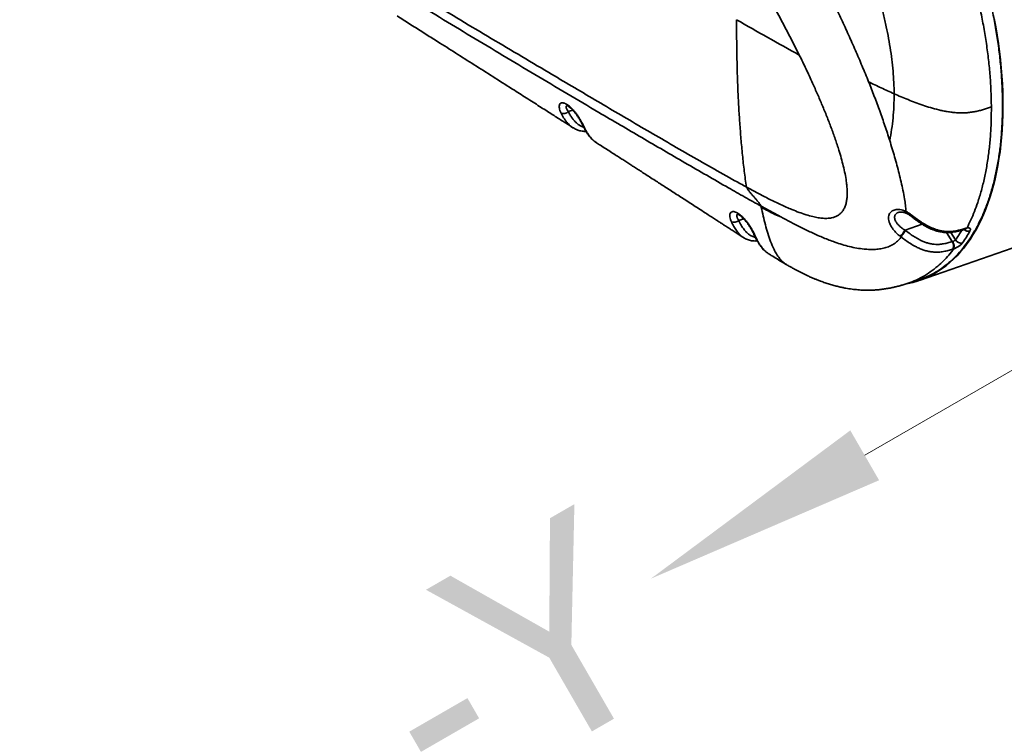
# Model space of a CAD drawing. Header units: millimetres. Extents: x -10540 to 6039, y -7467 to 6433.
# Tile 157 of 177: x 5824 to 5867, y -6914 to -6883. Entities that reach past the tile are written whole.
import ezdxf
from ezdxf.enums import TextEntityAlignment as Align

# ---------------------------------------------------------------- set-up
doc = ezdxf.new("R2010")
doc.units = ezdxf.units.MM
doc.header["$LTSCALE"] = 8
for name, color, linetype, lineweight in [('1轮廓实线层', 7, 'Continuous', 18), ('6文字层', 3, 'Continuous', 13), ('7标注层', 4, 'Continuous', 13)]:
    doc.layers.add(name, color=color, linetype=linetype, lineweight=lineweight)

msp = doc.modelspace()

# ---------------------------------------------------------------- linework, layer by layer
at = {"color": 7, "linetype": 'Continuous', "lineweight": 35}
for p, q in [((5848.195, -6886.831), (5848.003, -6886.898)), ((5857.324, -6891.525), (5856.438, -6891.041)), ((5856.438, -6891.041), (5856.446, -6891.082)), ((5862.775, -6891.266), (5862.775, -6891.268)), ((5855.672, -6891.589), (5855.458, -6891.663)), ((5863.49, -6891.833), (5862.743, -6892.093)), ((5864.795, -6892.591), (5864.543, -6892.191)), ((5864.737, -6892.185), (5864.945, -6892.516)), ((5862.561, -6892.387), (5862.54, -6892.371)), ((5863.39, -6894.277), (5868.23, -6892.592)), ((5864.795, -6892.591), (5864.814, -6892.586)), ((5862.785, -6894.439), (5863.27, -6894.287))]:
    msp.add_line(p, q, dxfattribs=at)
at = {"color": 7, "linetype": 'Continuous', "lineweight": 35, "flags": 128}
for points in [[(5866.64, -6882.823), (5866.707, -6883.188), (5866.767, -6883.551), (5866.821, -6883.912), (5866.868, -6884.272), (5866.909, -6884.63), (5866.943, -6884.985), (5866.971, -6885.338), (5866.993, -6885.688), (5867.007, -6886.034), (5867.016, -6886.377), (5867.017, -6886.716), (5867.012, -6887.051), (5867.001, -6887.381), (5866.983, -6887.707), (5866.958, -6888.028), (5866.927, -6888.344), (5866.889, -6888.654), (5866.845, -6888.959), (5866.795, -6889.258), (5866.738, -6889.55), (5866.674, -6889.836), (5866.605, -6890.116), (5866.529, -6890.388), (5866.447, -6890.654), (5866.359, -6890.912), (5866.264, -6891.162), (5866.164, -6891.405), (5866.058, -6891.64), (5865.946, -6891.866), (5865.829, -6892.085), (5865.706, -6892.294), (5865.577, -6892.495), (5865.443, -6892.688), (5865.304, -6892.871), (5865.159, -6893.045), (5865.01, -6893.209), (5864.855, -6893.365), (5864.696, -6893.51), (5864.532, -6893.646), (5864.364, -6893.773), (5864.191, -6893.889), (5864.014, -6893.995), (5863.833, -6894.091), (5863.647, -6894.177), (5863.458, -6894.253), (5863.266, -6894.318), (5863.07, -6894.373), (5862.87, -6894.418), (5862.822, -6894.427)], [(5862.743, -6892.093), (5862.765, -6892.109), (5862.77, -6892.113)]]:
    msp.add_lwpolyline(points, dxfattribs=at)
at = {"color": 7, "linetype": 'Continuous', "lineweight": 35}
for centre, radius, start, end in [((5847.795, -6886.687), 0.296, 248.1552, 314.5554), ((5848.745, -6887.478), 0.105, 205.3758, 240.2651), ((5863.131, -6891.523), 0.079, 134.6958, 177.2939), ((5855.251, -6891.444), 0.302, 248.658, 313.4386), ((5856.222, -6892.232), 0.105, 204.1033, 241.9738), ((5864.917, -6893.9), 2.827, 140.2595, 147.2535), ((5859.991, -6889.07), 6.035, 325.172, 329.9497), ((5860.162, -6889.11), 6.195, 325.1833, 330.8777), ((5865.504, -6891.855), 0.279, 227.6636, 284.5736), ((5865.32, -6891.974), 0.0814, 289.1885, 336.3514), ((5864.518, -6892.782), 0.336, 335.6252, 34.5289), ((5865.184, -6892.378), 0.277, 209.9401, 283.3685)]:
    msp.add_arc(centre, radius, start, end, dxfattribs=at)
for points, knots in [([(5868.592, -6892.444), (5868.636, -6892.423), (5868.738, -6892.375), (5868.896, -6892.289), (5869.064, -6892.187), (5869.229, -6892.075), (5869.389, -6891.955), (5869.546, -6891.826), (5869.699, -6891.688), (5869.847, -6891.542), (5869.991, -6891.387), (5870.13, -6891.224), (5870.265, -6891.053), (5870.395, -6890.874), (5870.52, -6890.686), (5870.64, -6890.491), (5870.756, -6890.288), (5870.866, -6890.078), (5870.971, -6889.86), (5871.07, -6889.635), (5871.165, -6889.402), (5871.254, -6889.163), (5871.337, -6888.918), (5871.415, -6888.665), (5871.487, -6888.407), (5871.554, -6888.142), (5871.615, -6887.872), (5871.67, -6887.596), (5871.72, -6887.314), (5871.764, -6887.027), (5871.802, -6886.735), (5871.834, -6886.438), (5871.86, -6886.136), (5871.88, -6885.83), (5871.895, -6885.52), (5871.903, -6885.206), (5871.906, -6884.888), (5871.903, -6884.566), (5871.894, -6884.242), (5871.879, -6883.914), (5871.858, -6883.583), (5871.831, -6883.25), (5871.798, -6882.914), (5871.76, -6882.577), (5871.716, -6882.237), (5871.666, -6881.896), (5871.611, -6881.554), (5871.55, -6881.21), (5871.483, -6880.866), (5871.41, -6880.521), (5871.332, -6880.176), (5871.249, -6879.83), (5871.16, -6879.485), (5871.066, -6879.14), (5870.967, -6878.796), (5870.863, -6878.453), (5870.753, -6878.111), (5870.639, -6877.77), (5870.519, -6877.431), (5870.395, -6877.094), (5870.265, -6876.759), (5870.132, -6876.426), (5869.993, -6876.096), (5869.85, -6875.769), (5869.703, -6875.445), (5869.552, -6875.124), (5869.396, -6874.807), (5869.236, -6874.494), (5869.073, -6874.185), (5868.905, -6873.88), (5868.734, -6873.58), (5868.559, -6873.284), (5868.381, -6872.993), (5868.2, -6872.708), (5868.015, -6872.427), (5867.828, -6872.153), (5867.637, -6871.884), (5867.444, -6871.62), (5867.248, -6871.364), (5867.049, -6871.113), (5866.848, -6870.869), (5866.645, -6870.632), (5866.44, -6870.401), (5866.233, -6870.178), (5866.024, -6869.961), (5865.814, -6869.753), (5865.602, -6869.551), (5865.389, -6869.358), (5865.174, -6869.172), (5864.959, -6868.994), (5864.743, -6868.824), (5864.526, -6868.662), (5864.308, -6868.509), (5864.09, -6868.364), (5863.872, -6868.228), (5863.653, -6868.101), (5863.435, -6867.982), (5863.217, -6867.872), (5863, -6867.771), (5862.783, -6867.679), (5862.566, -6867.597), (5862.351, -6867.523), (5862.137, -6867.459), (5861.924, -6867.404), (5861.712, -6867.358), (5861.502, -6867.322), (5861.294, -6867.295), (5861.088, -6867.278), (5860.883, -6867.27), (5860.715, -6867.27), (5860.615, -6867.276), (5860.583, -6867.278)], [0, 0, 0, 0, 0.006823, 0.01597, 0.025121, 0.034277, 0.043441, 0.052612, 0.061791, 0.070979, 0.080176, 0.089381, 0.098594, 0.107814, 0.117041, 0.126275, 0.135513, 0.144756, 0.154003, 0.163253, 0.172505, 0.18176, 0.191015, 0.200272, 0.20953, 0.218788, 0.228046, 0.237303, 0.24656, 0.255817, 0.265073, 0.274329, 0.283583, 0.292837, 0.30209, 0.311342, 0.320594, 0.329844, 0.339094, 0.348343, 0.357591, 0.366839, 0.376086, 0.385332, 0.394578, 0.403823, 0.413068, 0.422312, 0.431556, 0.4408, 0.450043, 0.459285, 0.468528, 0.47777, 0.487012, 0.496254, 0.505496, 0.514738, 0.52398, 0.533221, 0.542463, 0.551705, 0.560947, 0.570189, 0.579432, 0.588675, 0.597918, 0.607161, 0.616405, 0.625649, 0.634893, 0.644138, 0.653384, 0.66263, 0.671877, 0.681124, 0.690373, 0.699622, 0.708871, 0.718122, 0.727373, 0.736626, 0.745879, 0.755133, 0.764388, 0.773643, 0.7829, 0.792157, 0.801416, 0.810674, 0.819934, 0.829193, 0.838453, 0.847713, 0.856973, 0.866231, 0.875489, 0.884745, 0.893998, 0.903249, 0.912497, 0.92174, 0.930978, 0.940211, 0.949437, 0.958656, 0.967867, 0.97707, 0.986264, 0.995449, 1, 1, 1, 1]), ([(5824.003, -6871.121), (5825.108, -6871.795), (5827.532, -6873.273), (5831.263, -6875.559), (5834.541, -6877.575), (5837.163, -6879.189), (5839.361, -6880.529), (5841.793, -6881.998), (5844.462, -6883.596), (5846.921, -6885.055), (5849.167, -6886.383), (5851.196, -6887.579), (5853.236, -6888.762), (5854.771, -6889.638), (5855.625, -6890.108), (5855.791, -6890.199)], [0, 0, 0, 0, 0.105314, 0.230953, 0.356592, 0.419412, 0.482231, 0.566007, 0.649784, 0.73356, 0.796379, 0.859198, 0.922016, 0.984833, 1, 1, 1, 1]), ([(5824.647, -6871.905), (5825.192, -6872.236), (5826.826, -6873.23), (5829.542, -6874.89), (5832.62, -6876.78), (5835.52, -6878.57), (5838.251, -6880.254), (5840.992, -6881.935), (5843.753, -6883.609), (5846.538, -6885.276), (5849.028, -6886.752), (5851.219, -6888.04), (5853.106, -6889.14), (5854.609, -6890.006), (5855.721, -6890.642), (5856.199, -6890.908), (5856.438, -6891.041)], [0, 0, 0, 0, 0.051733, 0.1552, 0.258666, 0.345901, 0.433136, 0.52037, 0.607604, 0.694853, 0.782103, 0.840277, 0.898451, 0.956624, 0.978312, 1, 1, 1, 1]), ([(5856.362, -6873.929), (5856.463, -6873.984), (5856.665, -6874.095), (5856.962, -6874.289), (5857.254, -6874.504), (5857.542, -6874.74), (5857.824, -6874.997), (5858.099, -6875.274), (5858.368, -6875.569), (5858.66, -6875.918), (5858.972, -6876.326), (5859.3, -6876.799), (5859.615, -6877.298), (5859.917, -6877.82), (5860.205, -6878.362), (5860.478, -6878.923), (5860.737, -6879.5), (5860.978, -6880.089), (5861.203, -6880.689), (5861.409, -6881.296), (5861.595, -6881.909), (5861.754, -6882.494), (5861.885, -6883.05), (5861.994, -6883.575), (5862.085, -6884.097), (5862.158, -6884.614), (5862.212, -6885.124), (5862.248, -6885.627), (5862.254, -6885.955), (5862.257, -6886.119)], [0, 0, 0, 0, 0.031252, 0.062502, 0.093754, 0.125006, 0.156257, 0.187508, 0.21876, 0.250012, 0.291677, 0.333342, 0.375008, 0.416673, 0.458339, 0.500004, 0.541669, 0.583335, 0.625, 0.666665, 0.708331, 0.749996, 0.78571, 0.821425, 0.85714, 0.892855, 0.92857, 0.964285, 1, 1, 1, 1]), ([(5856.102, -6875.91), (5856.246, -6876.119), (5856.534, -6876.537), (5856.953, -6877.192), (5857.364, -6877.866), (5857.768, -6878.563), (5858.168, -6879.283), (5858.563, -6880.025), (5858.95, -6880.779), (5859.311, -6881.506), (5859.646, -6882.202), (5859.958, -6882.867), (5860.264, -6883.539), (5860.566, -6884.218), (5860.861, -6884.904), (5861.048, -6885.365), (5861.142, -6885.596)], [0, 0, 0, 0, 0.0747, 0.149468, 0.224242, 0.298951, 0.375732, 0.452574, 0.52942, 0.606205, 0.671475, 0.736762, 0.802031, 0.868015, 0.93402, 1, 1, 1, 1]), ([(5858.11, -6884.424), (5857.973, -6884.15), (5857.698, -6883.603), (5857.265, -6882.791), (5856.818, -6881.983), (5856.356, -6881.183), (5855.884, -6880.397), (5855.56, -6879.889), (5855.398, -6879.635)], [0, 0, 0, 0, 0.162849, 0.326014, 0.493921, 0.66183, 0.830915, 1, 1, 1, 1]), ([(5866.511, -6886.697), (5866.508, -6886.473), (5866.5, -6886.025), (5866.457, -6885.335), (5866.391, -6884.635), (5866.298, -6883.925), (5866.181, -6883.21), (5866.039, -6882.49), (5865.885, -6881.821), (5865.725, -6881.205), (5865.565, -6880.642), (5865.448, -6880.27), (5865.389, -6880.083)], [0, 0, 0, 0, 0.107033, 0.214066, 0.321098, 0.428131, 0.535164, 0.642197, 0.749229, 0.83282, 0.91641, 1, 1, 1, 1]), ([(5840.51, -6882.71), (5840.601, -6882.768), (5840.871, -6882.939), (5841.32, -6883.223), (5841.854, -6883.561), (5842.472, -6883.952), (5843.181, -6884.402), (5843.987, -6884.914), (5844.809, -6885.436), (5845.462, -6885.852), (5845.94, -6886.157), (5846.238, -6886.346), (5846.53, -6886.533), (5846.81, -6886.711), (5847.072, -6886.878), (5847.316, -6887.034), (5847.542, -6887.179), (5847.753, -6887.314), (5847.944, -6887.436), (5848.093, -6887.532), (5848.178, -6887.586), (5848.207, -6887.604)], [0, 0, 0, 0, 0.036081, 0.106967, 0.177121, 0.246507, 0.349607, 0.454455, 0.561261, 0.669655, 0.708112, 0.746697, 0.784908, 0.821028, 0.854941, 0.886139, 0.915286, 0.942419, 0.967573, 0.98871, 1, 1, 1, 1]), ([(5855.363, -6882.875), (5855.816, -6883.135), (5856.722, -6883.655), (5857.647, -6884.168), (5858.11, -6884.424)], [0, 0, 0, 0, 0.499676, 1, 1, 1, 1]), ([(5855.363, -6882.875), (5855.364, -6883.012), (5855.365, -6883.29), (5855.368, -6883.714), (5855.373, -6884.155), (5855.381, -6884.618), (5855.393, -6885.105), (5855.41, -6885.618), (5855.432, -6886.155), (5855.462, -6886.749), (5855.503, -6887.398), (5855.556, -6888.096), (5855.621, -6888.802), (5855.697, -6889.506), (5855.76, -6889.969), (5855.791, -6890.199)], [0, 0, 0, 0, 0.05504, 0.111515, 0.170312, 0.232303, 0.297959, 0.367215, 0.439974, 0.516097, 0.609573, 0.70592, 0.804018, 0.902534, 1, 1, 1, 1]), ([(5855.791, -6890.199), (5855.959, -6890.29), (5856.293, -6890.471), (5856.794, -6890.731), (5857.292, -6890.973), (5857.727, -6891.165), (5858.097, -6891.312), (5858.405, -6891.418), (5858.684, -6891.495), (5858.934, -6891.547), (5859.156, -6891.573), (5859.37, -6891.574), (5859.552, -6891.547), (5859.702, -6891.497), (5859.823, -6891.433), (5859.932, -6891.345), (5860.026, -6891.229), (5860.102, -6891.087), (5860.156, -6890.926), (5860.19, -6890.75), (5860.205, -6890.566), (5860.205, -6890.369), (5860.192, -6890.163), (5860.163, -6889.914), (5860.113, -6889.62), (5860.037, -6889.28), (5859.946, -6888.938), (5859.828, -6888.543), (5859.681, -6888.099), (5859.504, -6887.604), (5859.314, -6887.111), (5859.113, -6886.621), (5858.905, -6886.135), (5858.67, -6885.606), (5858.407, -6885.034), (5858.209, -6884.627), (5858.11, -6884.424)], [0, 0, 0, 0, 0.053544, 0.107102, 0.16064, 0.214157, 0.247819, 0.281488, 0.315133, 0.340601, 0.366129, 0.391604, 0.416998, 0.434362, 0.451753, 0.469092, 0.486639, 0.504253, 0.521788, 0.53752, 0.553314, 0.56918, 0.585073, 0.600906, 0.625184, 0.649541, 0.673945, 0.698286, 0.733318, 0.768412, 0.803578, 0.838791, 0.873992, 0.909096, 0.954547, 1, 1, 1, 1]), ([(5861.142, -6885.596), (5861.324, -6885.685), (5861.688, -6885.862), (5862.068, -6886.033), (5862.257, -6886.119)], [0, 0, 0, 0, 0.500005, 1, 1, 1, 1]), ([(5861.142, -6885.596), (5861.226, -6885.808), (5861.393, -6886.232), (5861.63, -6886.874), (5861.857, -6887.519), (5861.995, -6887.95), (5862.064, -6888.165)], [0, 0, 0, 0, 0.249044, 0.498074, 0.749053, 1, 1, 1, 1]), ([(5862.064, -6888.165), (5862.094, -6888.006), (5862.153, -6887.686), (5862.213, -6887.18), (5862.252, -6886.659), (5862.255, -6886.299), (5862.257, -6886.119)], [0, 0, 0, 0, 0.25, 0.5, 0.750001, 1, 1, 1, 1]), ([(5862.257, -6886.119), (5862.357, -6886.162), (5862.557, -6886.25), (5862.865, -6886.377), (5863.181, -6886.5), (5863.507, -6886.617), (5863.846, -6886.727), (5864.143, -6886.809), (5864.391, -6886.865), (5864.583, -6886.901), (5864.781, -6886.931), (5864.985, -6886.95), (5865.193, -6886.958), (5865.401, -6886.953), (5865.606, -6886.933), (5865.803, -6886.9), (5865.99, -6886.857), (5866.169, -6886.807), (5866.342, -6886.753), (5866.455, -6886.716), (5866.511, -6886.697)], [0, 0, 0, 0, 0.083354, 0.166707, 0.250059, 0.333407, 0.41675, 0.500077, 0.54175, 0.583419, 0.625079, 0.666738, 0.708385, 0.750025, 0.791667, 0.833315, 0.87498, 0.916646, 0.958323, 1, 1, 1, 1]), ([(5847.685, -6886.962), (5847.668, -6886.925), (5847.634, -6886.85), (5847.608, -6886.748), (5847.603, -6886.658), (5847.619, -6886.589), (5847.655, -6886.541), (5847.706, -6886.516), (5847.77, -6886.513), (5847.843, -6886.532), (5847.924, -6886.571), (5848.009, -6886.627), (5848.098, -6886.702), (5848.187, -6886.79), (5848.275, -6886.891), (5848.361, -6887.001), (5848.442, -6887.119), (5848.519, -6887.241), (5848.59, -6887.364), (5848.639, -6887.459), (5848.673, -6887.527), (5848.686, -6887.555), (5848.693, -6887.569)], [0, 0, 0, 0, 0.058931, 0.119353, 0.177329, 0.237134, 0.290691, 0.345998, 0.396114, 0.447839, 0.496288, 0.546248, 0.594431, 0.64406, 0.693145, 0.743628, 0.794695, 0.847126, 0.901259, 0.956736, 0.978333, 1, 1, 1, 1]), ([(5847.937, -6886.633), (5847.935, -6886.634), (5847.923, -6886.639), (5847.913, -6886.663), (5847.909, -6886.706), (5847.923, -6886.762), (5847.953, -6886.827), (5847.986, -6886.874), (5848.003, -6886.898)], [0, 0, 0, 0, 0.0243159, 0.2047221, 0.4011631, 0.5977347, 0.7988059, 1, 1, 1, 1]), ([(5847.923, -6886.629), (5847.923, -6886.629), (5847.923, -6886.629), (5847.934, -6886.632), (5847.953, -6886.639), (5847.98, -6886.652), (5848.012, -6886.672), (5848.05, -6886.698), (5848.092, -6886.732), (5848.137, -6886.773), (5848.185, -6886.821), (5848.235, -6886.874), (5848.284, -6886.933), (5848.334, -6886.995), (5848.383, -6887.062), (5848.43, -6887.131), (5848.475, -6887.202), (5848.519, -6887.273), (5848.559, -6887.344), (5848.596, -6887.414), (5848.627, -6887.474), (5848.644, -6887.509), (5848.65, -6887.523)], [0, 0, 0, 0, 0.030259, 0.070607, 0.112198, 0.155511, 0.200599, 0.246277, 0.293373, 0.342822, 0.393908, 0.446008, 0.498327, 0.551976, 0.607068, 0.663207, 0.720073, 0.777777, 0.836971, 0.897393, 0.958653, 1, 1, 1, 1]), ([(5867, -6886.536), (5866.998, -6886.758), (5866.996, -6887.201), (5866.959, -6887.844), (5866.899, -6888.468), (5866.812, -6889.07), (5866.701, -6889.649), (5866.565, -6890.202), (5866.405, -6890.728), (5866.221, -6891.225), (5866.014, -6891.692), (5865.784, -6892.126), (5865.533, -6892.527), (5865.261, -6892.893), (5864.968, -6893.223), (5864.657, -6893.517), (5864.327, -6893.772), (5863.98, -6893.988), (5863.628, -6894.163), (5863.385, -6894.246), (5863.269, -6894.285)], [0, 0, 0, 0, 0.05581, 0.11162, 0.16743, 0.22324, 0.27905, 0.33486, 0.39067, 0.44648, 0.50229, 0.5581, 0.61391, 0.66972, 0.72553, 0.78134, 0.83715, 0.89296, 0.94877, 1, 1, 1, 1]), ([(5866.511, -6886.697), (5866.51, -6886.919), (5866.507, -6887.361), (5866.47, -6888.003), (5866.41, -6888.627), (5866.324, -6889.228), (5866.213, -6889.806), (5866.077, -6890.359), (5865.929, -6890.846), (5865.774, -6891.272), (5865.619, -6891.645), (5865.504, -6891.878), (5865.447, -6891.994)], [0, 0, 0, 0, 0.107033, 0.214066, 0.321098, 0.428131, 0.535164, 0.642197, 0.749229, 0.83282, 0.91641, 1, 1, 1, 1]), ([(5848.207, -6887.604), (5848.181, -6887.586), (5848.125, -6887.549), (5848.047, -6887.48), (5847.967, -6887.397), (5847.89, -6887.303), (5847.816, -6887.196), (5847.747, -6887.082), (5847.706, -6887.002), (5847.685, -6886.962)], [0, 0, 0, 0, 0.118019, 0.24993, 0.383151, 0.536196, 0.689794, 0.844732, 1, 1, 1, 1]), ([(5848.003, -6886.898), (5848.029, -6886.947), (5848.08, -6887.046), (5848.169, -6887.183), (5848.262, -6887.301), (5848.359, -6887.399), (5848.458, -6887.478), (5848.564, -6887.541), (5848.641, -6887.567), (5848.678, -6887.579)], [0, 0, 0, 0, 0.161778, 0.323668, 0.485269, 0.616771, 0.748481, 0.879789, 1, 1, 1, 1]), ([(5848.651, -6887.523), (5848.659, -6887.54), (5848.687, -6887.602), (5848.742, -6887.703), (5848.813, -6887.822), (5848.886, -6887.928), (5848.96, -6888.021), (5849.036, -6888.102), (5849.103, -6888.166), (5849.148, -6888.2), (5849.164, -6888.212)], [0, 0, 0, 0, 0.061991, 0.234028, 0.394742, 0.542088, 0.679081, 0.807409, 0.928528, 1, 1, 1, 1]), ([(5848.693, -6887.569), (5848.72, -6887.623), (5848.773, -6887.732), (5848.865, -6887.884), (5848.969, -6888.026), (5849.074, -6888.137), (5849.165, -6888.216), (5849.217, -6888.25), (5849.24, -6888.265)], [0, 0, 0, 0, 0.193458, 0.38755, 0.584382, 0.782647, 0.90682, 1, 1, 1, 1]), ([(5848.206, -6887.603), (5848.213, -6887.607), (5848.248, -6887.632), (5848.317, -6887.667), (5848.411, -6887.708), (5848.507, -6887.737), (5848.604, -6887.757), (5848.696, -6887.768), (5848.757, -6887.769), (5848.783, -6887.769)], [0, 0, 0, 0, 0.040513, 0.216824, 0.386683, 0.549395, 0.709768, 0.873614, 1, 1, 1, 1]), ([(5849.179, -6888.224), (5849.184, -6888.228), (5849.203, -6888.243), (5849.224, -6888.255), (5849.239, -6888.264)], [0, 0, 0, 0, 0.269171, 1, 1, 1, 1]), ([(5849.239, -6888.266), (5849.295, -6888.302), (5849.434, -6888.391), (5849.651, -6888.53), (5849.882, -6888.679), (5850.096, -6888.816), (5850.292, -6888.942), (5850.474, -6889.059), (5850.648, -6889.171), (5850.817, -6889.28), (5850.985, -6889.388), (5851.161, -6889.501), (5851.353, -6889.625), (5851.568, -6889.763), (5851.786, -6889.905), (5852.005, -6890.046), (5852.22, -6890.185), (5852.447, -6890.331), (5852.684, -6890.484), (5852.922, -6890.638), (5853.171, -6890.799), (5853.422, -6890.961), (5853.673, -6891.124), (5853.903, -6891.272), (5854.112, -6891.408), (5854.302, -6891.531), (5854.461, -6891.634), (5854.599, -6891.723), (5854.727, -6891.806), (5854.867, -6891.896), (5855.017, -6891.993), (5855.178, -6892.097), (5855.345, -6892.205), (5855.491, -6892.3), (5855.6, -6892.37), (5855.652, -6892.404), (5855.672, -6892.416)], [0, 0, 0, 0, 0.026422, 0.065692, 0.102041, 0.135547, 0.166283, 0.194368, 0.221314, 0.247821, 0.273892, 0.300239, 0.330091, 0.363705, 0.400896, 0.432488, 0.46604, 0.501425, 0.538503, 0.576411, 0.61225, 0.654575, 0.693388, 0.728866, 0.761181, 0.790494, 0.816959, 0.834727, 0.854442, 0.875978, 0.899187, 0.923906, 0.949954, 0.976236, 0.991072, 1, 1, 1, 1]), ([(5862.775, -6891.266), (5862.768, -6891.176), (5862.754, -6890.998), (5862.71, -6890.691), (5862.648, -6890.351), (5862.567, -6889.98), (5862.477, -6889.611), (5862.381, -6889.247), (5862.28, -6888.885), (5862.175, -6888.525), (5862.101, -6888.285), (5862.064, -6888.165)], [0, 0, 0, 0, 0.097019, 0.1917891, 0.3158594, 0.4360659, 0.5528286, 0.6669295, 0.7790878, 0.8899312, 1, 1, 1, 1]), ([(5855.791, -6890.199), (5855.812, -6890.235), (5855.852, -6890.305), (5855.933, -6890.412), (5856.022, -6890.517), (5856.114, -6890.62), (5856.207, -6890.724), (5856.296, -6890.829), (5856.377, -6890.936), (5856.417, -6891.006), (5856.438, -6891.041)], [0, 0, 0, 0, 0.132515, 0.25804, 0.379808, 0.499997, 0.620187, 0.741957, 0.867483, 1, 1, 1, 1]), ([(5855.141, -6891.725), (5855.125, -6891.688), (5855.093, -6891.613), (5855.07, -6891.511), (5855.066, -6891.422), (5855.084, -6891.353), (5855.121, -6891.305), (5855.173, -6891.279), (5855.238, -6891.276), (5855.312, -6891.293), (5855.395, -6891.331), (5855.481, -6891.386), (5855.571, -6891.458), (5855.662, -6891.545), (5855.752, -6891.644), (5855.84, -6891.754), (5855.923, -6891.871), (5856.001, -6891.993), (5856.072, -6892.117), (5856.121, -6892.213), (5856.154, -6892.281), (5856.166, -6892.31), (5856.173, -6892.324)], [0, 0, 0, 0, 0.05834, 0.118171, 0.175695, 0.23503, 0.288438, 0.343588, 0.393656, 0.445316, 0.493787, 0.543745, 0.59208, 0.641836, 0.691248, 0.742045, 0.793585, 0.846499, 0.901085, 0.957054, 0.978492, 1, 1, 1, 1]), ([(5855.405, -6891.394), (5855.402, -6891.395), (5855.388, -6891.401), (5855.375, -6891.426), (5855.37, -6891.469), (5855.383, -6891.526), (5855.411, -6891.591), (5855.443, -6891.639), (5855.458, -6891.663)], [0, 0, 0, 0, 0.046454, 0.223417, 0.415386, 0.607482, 0.803684, 1, 1, 1, 1]), ([(5855.392, -6891.39), (5855.392, -6891.39), (5855.39, -6891.39), (5855.396, -6891.391), (5855.409, -6891.394), (5855.431, -6891.403), (5855.46, -6891.417), (5855.495, -6891.438), (5855.535, -6891.466), (5855.579, -6891.501), (5855.626, -6891.543), (5855.676, -6891.592), (5855.726, -6891.646), (5855.776, -6891.705), (5855.827, -6891.768), (5855.876, -6891.835), (5855.923, -6891.905), (5855.968, -6891.975), (5856.01, -6892.046), (5856.049, -6892.117), (5856.085, -6892.185), (5856.11, -6892.238), (5856.123, -6892.266), (5856.126, -6892.275)], [0, 0, 0, 0, 0.0027829, 0.0430043, 0.0837476, 0.1258036, 0.1695698, 0.2150984, 0.2611917, 0.3089726, 0.3589891, 0.4104907, 0.4629082, 0.5153749, 0.5695786, 0.6250715, 0.6814066, 0.7383246, 0.7962187, 0.85527, 0.9151053, 0.9752419, 1, 1, 1, 1]), ([(5856.446, -6891.082), (5856.545, -6891.139), (5856.744, -6891.253), (5857.037, -6891.401), (5857.229, -6891.483), (5857.324, -6891.525)], [0, 0, 0, 0, 0.333337, 0.666663, 1, 1, 1, 1]), ([(5856.446, -6891.082), (5856.473, -6891.212), (5856.527, -6891.472), (5856.621, -6891.855), (5856.728, -6892.229), (5856.852, -6892.591), (5856.981, -6892.893), (5857.112, -6893.135), (5857.223, -6893.3), (5857.333, -6893.43), (5857.434, -6893.526), (5857.509, -6893.574), (5857.545, -6893.596)], [0, 0, 0, 0, 0.134193, 0.268384, 0.402571, 0.536751, 0.670913, 0.75477, 0.838614, 0.894518, 0.950414, 1, 1, 1, 1]), ([(5862.54, -6892.371), (5862.495, -6892.336), (5862.404, -6892.264), (5862.283, -6892.14), (5862.178, -6892.007), (5862.096, -6891.872), (5862.04, -6891.736), (5862.013, -6891.612), (5862.014, -6891.5), (5862.037, -6891.407), (5862.08, -6891.329), (5862.139, -6891.269), (5862.212, -6891.224), (5862.299, -6891.194), (5862.398, -6891.181), (5862.512, -6891.187), (5862.639, -6891.213), (5862.73, -6891.246), (5862.775, -6891.266), (5862.775, -6891.266)], [0, 0, 0, 0, 0.070526, 0.143153, 0.214385, 0.287962, 0.355539, 0.425601, 0.484236, 0.544848, 0.597416, 0.651495, 0.703687, 0.757258, 0.812617, 0.869411, 0.933738, 0.999997, 1, 1, 1, 1]), ([(5862.454, -6891.31), (5862.445, -6891.312), (5862.413, -6891.322), (5862.368, -6891.35), (5862.323, -6891.393), (5862.291, -6891.446), (5862.277, -6891.508), (5862.278, -6891.556), (5862.287, -6891.606), (5862.303, -6891.657), (5862.333, -6891.716), (5862.376, -6891.782), (5862.434, -6891.853), (5862.525, -6891.941), (5862.629, -6892.022), (5862.705, -6892.069), (5862.743, -6892.093)], [0, 0, 0, 0, 0.0293807, 0.1008621, 0.1713209, 0.2417494, 0.3173355, 0.3929626, 0.398816, 0.4771854, 0.555639, 0.5860088, 0.6888183, 0.7917333, 0.8958608, 1, 1, 1, 1]), ([(5862.454, -6891.309), (5862.456, -6891.308), (5862.467, -6891.303), (5862.496, -6891.297), (5862.539, -6891.294), (5862.589, -6891.296), (5862.645, -6891.304), (5862.705, -6891.319), (5862.759, -6891.337), (5862.794, -6891.352), (5862.806, -6891.358)], [0, 0, 0, 0, 0.039695, 0.187516, 0.332801, 0.474994, 0.617446, 0.764129, 0.914535, 1, 1, 1, 1]), ([(5862.775, -6891.268), (5862.788, -6891.274), (5862.844, -6891.304), (5862.945, -6891.367), (5863.032, -6891.433), (5863.075, -6891.467)], [0, 0, 0, 0, 0.12097, 0.554642, 1, 1, 1, 1]), ([(5862.775, -6891.268), (5862.775, -6891.277), (5862.775, -6891.297), (5862.779, -6891.321), (5862.786, -6891.339), (5862.795, -6891.351), (5862.803, -6891.354), (5862.805, -6891.355)], [0, 0, 0, 0, 0.218442, 0.443219, 0.661667, 0.886448, 1, 1, 1, 1]), ([(5862.804, -6891.357), (5862.815, -6891.362), (5862.846, -6891.377), (5862.9, -6891.41), (5862.965, -6891.453), (5863.016, -6891.49), (5863.045, -6891.513), (5863.052, -6891.519)], [0, 0, 0, 0, 0.131013, 0.384795, 0.643285, 0.911273, 1, 1, 1, 1]), ([(5863.075, -6891.467), (5863.142, -6891.519), (5863.276, -6891.623), (5863.488, -6891.768), (5863.712, -6891.901), (5863.914, -6891.997), (5864.086, -6892.06), (5864.226, -6892.101), (5864.368, -6892.129), (5864.508, -6892.145), (5864.643, -6892.15), (5864.773, -6892.144), (5864.901, -6892.129), (5865.049, -6892.103), (5865.214, -6892.063), (5865.334, -6892.026), (5865.394, -6892.007)], [0, 0, 0, 0, 0.096321, 0.192608, 0.291717, 0.390709, 0.446071, 0.501422, 0.558804, 0.616191, 0.669693, 0.723207, 0.777964, 0.832733, 0.916243, 1, 1, 1, 1]), ([(5855.672, -6892.415), (5855.663, -6892.409), (5855.62, -6892.384), (5855.552, -6892.326), (5855.469, -6892.244), (5855.372, -6892.128), (5855.268, -6891.972), (5855.189, -6891.825), (5855.148, -6891.741), (5855.141, -6891.725)], [0, 0, 0, 0, 0.040841, 0.175214, 0.312327, 0.45011, 0.696062, 0.94372, 1, 1, 1, 1]), ([(5855.458, -6891.663), (5855.494, -6891.734), (5855.564, -6891.876), (5855.676, -6892.044), (5855.786, -6892.172), (5855.888, -6892.265), (5856.009, -6892.342), (5856.108, -6892.387), (5856.173, -6892.393), (5856.182, -6892.394)], [0, 0, 0, 0, 0.212638, 0.425108, 0.557079, 0.689247, 0.820854, 0.973429, 1, 1, 1, 1]), ([(5857.324, -6891.525), (5857.47, -6891.602), (5857.767, -6891.76), (5858.22, -6891.99), (5858.688, -6892.216), (5859.17, -6892.429), (5859.603, -6892.597), (5859.982, -6892.721), (5860.301, -6892.809), (5860.622, -6892.877), (5860.92, -6892.919), (5861.192, -6892.937), (5861.438, -6892.933), (5861.675, -6892.907), (5861.9, -6892.856), (5862.096, -6892.782), (5862.263, -6892.689), (5862.401, -6892.581), (5862.498, -6892.477), (5862.546, -6892.408), (5862.561, -6892.387)], [0, 0, 0, 0, 0.0804126, 0.1639056, 0.2502011, 0.3388572, 0.4292631, 0.4863306, 0.543587, 0.6008234, 0.6578309, 0.7031357, 0.7480716, 0.7925407, 0.8364756, 0.8797909, 0.9153887, 0.9504972, 0.9850767, 1, 1, 1, 1]), ([(5863.052, -6891.518), (5863.075, -6891.537), (5863.146, -6891.594), (5863.265, -6891.683), (5863.406, -6891.781), (5863.539, -6891.865), (5863.665, -6891.938), (5863.787, -6892), (5863.904, -6892.053), (5864.018, -6892.096), (5864.133, -6892.132), (5864.248, -6892.16), (5864.366, -6892.179), (5864.483, -6892.191), (5864.599, -6892.194), (5864.716, -6892.189), (5864.833, -6892.176), (5864.954, -6892.156), (5865.08, -6892.128), (5865.212, -6892.093), (5865.3, -6892.066), (5865.346, -6892.051)], [0, 0, 0, 0, 0.033772, 0.105846, 0.17156, 0.231474, 0.287676, 0.339425, 0.389105, 0.436537, 0.48159, 0.52991, 0.576487, 0.623896, 0.671814, 0.71888, 0.768292, 0.8202, 0.875491, 0.935399, 1, 1, 1, 1]), ([(5856.127, -6892.275), (5856.143, -6892.31), (5856.181, -6892.397), (5856.246, -6892.522), (5856.318, -6892.647), (5856.389, -6892.754), (5856.46, -6892.848), (5856.533, -6892.93), (5856.607, -6893.001), (5856.677, -6893.059), (5856.725, -6893.09), (5856.746, -6893.104)], [0, 0, 0, 0, 0.109499, 0.267585, 0.403702, 0.524509, 0.635683, 0.740067, 0.839737, 0.930252, 1, 1, 1, 1]), ([(5856.173, -6892.324), (5856.205, -6892.395), (5856.27, -6892.536), (5856.386, -6892.734), (5856.498, -6892.885), (5856.601, -6892.993), (5856.675, -6893.057), (5856.726, -6893.091), (5856.746, -6893.104)], [0, 0, 0, 0, 0.226807, 0.454562, 0.687301, 0.805121, 0.923549, 1, 1, 1, 1]), ([(5862.561, -6892.387), (5862.566, -6892.378), (5862.577, -6892.361), (5862.6, -6892.328), (5862.625, -6892.292), (5862.654, -6892.254), (5862.684, -6892.215), (5862.714, -6892.178), (5862.743, -6892.143), (5862.761, -6892.123), (5862.77, -6892.113)], [0, 0, 0, 0, 0.125, 0.25, 0.375, 0.5, 0.625, 0.75, 0.875, 1, 1, 1, 1]), ([(5862.77, -6892.113), (5862.832, -6892.16), (5862.955, -6892.255), (5863.15, -6892.385), (5863.33, -6892.49), (5863.494, -6892.57), (5863.638, -6892.627), (5863.785, -6892.671), (5863.933, -6892.7), (5864.081, -6892.713), (5864.245, -6892.712), (5864.423, -6892.69), (5864.612, -6892.647), (5864.734, -6892.61), (5864.795, -6892.591)], [0, 0, 0, 0, 0.101277, 0.202621, 0.303708, 0.371447, 0.439303, 0.506929, 0.574655, 0.64263, 0.710417, 0.806699, 0.903359, 1, 1, 1, 1]), ([(5865.346, -6892.052), (5865.349, -6892.051), (5865.36, -6892.047), (5865.367, -6892.046), (5865.373, -6892.045)], [0, 0, 0, 0, 0.240387, 1, 1, 1, 1]), ([(5865.372, -6892.044), (5865.38, -6892.042), (5865.398, -6892.038), (5865.423, -6892.022), (5865.439, -6892.003), (5865.447, -6891.994)], [0, 0, 0, 0, 0.264555, 0.632278, 1, 1, 1, 1]), ([(5865.372, -6892.045), (5865.373, -6892.044), (5865.38, -6892.043), (5865.384, -6892.043), (5865.383, -6892.043), (5865.383, -6892.043)], [0, 0, 0, 0, 0.170855, 0.772467, 1, 1, 1, 1]), ([(5865.394, -6892.007), (5865.412, -6892.002), (5865.43, -6891.997), (5865.447, -6891.994), (5865.447, -6891.994)], [0, 0, 0, 0, 0.999893, 1, 1, 1, 1]), ([(5865.447, -6891.994), (5865.463, -6891.991), (5865.495, -6891.986), (5865.545, -6891.99), (5865.587, -6892.011), (5865.603, -6892.058), (5865.584, -6892.103), (5865.574, -6892.125)], [0, 0, 0, 0, 0.13379, 0.267593, 0.510696, 0.754886, 1, 1, 1, 1]), ([(5855.669, -6892.414), (5855.671, -6892.415), (5855.697, -6892.434), (5855.754, -6892.465), (5855.838, -6892.503), (5855.928, -6892.533), (5856.021, -6892.553), (5856.114, -6892.563), (5856.197, -6892.565), (5856.248, -6892.56), (5856.268, -6892.558)], [0, 0, 0, 0, 0.0125655, 0.1575422, 0.311216, 0.4634681, 0.613103, 0.7602231, 0.9042382, 1, 1, 1, 1]), ([(5864.824, -6892.921), (5864.758, -6892.941), (5864.625, -6892.981), (5864.419, -6893.027), (5864.221, -6893.052), (5864.034, -6893.053), (5863.861, -6893.037), (5863.689, -6893.003), (5863.518, -6892.952), (5863.352, -6892.886), (5863.168, -6892.796), (5862.971, -6892.681), (5862.761, -6892.54), (5862.627, -6892.438), (5862.561, -6892.387)], [0, 0, 0, 0, 0.09426, 0.188546, 0.282484, 0.353691, 0.425099, 0.496251, 0.566166, 0.636311, 0.706325, 0.80408, 0.902075, 1, 1, 1, 1]), ([(5864.814, -6892.586), (5864.827, -6892.582), (5864.852, -6892.573), (5864.889, -6892.556), (5864.923, -6892.536), (5864.937, -6892.523), (5864.945, -6892.516)], [0, 0, 0, 0, 0.24311, 0.487274, 0.731796, 1, 1, 1, 1]), ([(5864.881, -6892.901), (5864.884, -6892.893), (5864.89, -6892.877), (5864.892, -6892.845), (5864.89, -6892.806), (5864.883, -6892.764), (5864.872, -6892.718), (5864.856, -6892.672), (5864.837, -6892.627), (5864.822, -6892.6), (5864.814, -6892.586)], [0, 0, 0, 0, 0.125, 0.25, 0.375, 0.5, 0.625, 0.75, 0.875, 1, 1, 1, 1]), ([(5865.248, -6892.647), (5865.239, -6892.659), (5865.221, -6892.683), (5865.172, -6892.73), (5865.096, -6892.789), (5864.989, -6892.854), (5864.917, -6892.885), (5864.881, -6892.901)], [0, 0, 0, 0, 0.135782, 0.27156, 0.515995, 0.758628, 1, 1, 1, 1]), ([(5856.746, -6893.104), (5856.792, -6893.134), (5856.922, -6893.216), (5857.135, -6893.349), (5857.353, -6893.484), (5857.489, -6893.564), (5857.541, -6893.595)], [0, 0, 0, 0, 0.17801, 0.498744, 0.804631, 1, 1, 1, 1]), ([(5864.881, -6892.901), (5864.807, -6892.995), (5864.658, -6893.183), (5864.42, -6893.436), (5864.149, -6893.687), (5863.842, -6893.925), (5863.495, -6894.141), (5863.144, -6894.315), (5862.901, -6894.398), (5862.785, -6894.437)], [0, 0, 0, 0, 0.126463, 0.252925, 0.379388, 0.537791, 0.696194, 0.854597, 1, 1, 1, 1]), ([(5864.881, -6892.901), (5864.881, -6892.901), (5864.861, -6892.908), (5864.843, -6892.915), (5864.824, -6892.921)], [0, 0, 0, 0, 0.000107, 1, 1, 1, 1]), ([(5857.544, -6893.597), (5857.592, -6893.625), (5857.679, -6893.676), (5857.796, -6893.742), (5857.888, -6893.792), (5857.957, -6893.829), (5858.015, -6893.86), (5858.07, -6893.889), (5858.147, -6893.928), (5858.246, -6893.978), (5858.364, -6894.035), (5858.495, -6894.096), (5858.63, -6894.157), (5858.768, -6894.215), (5858.901, -6894.269), (5859.056, -6894.328), (5859.235, -6894.392), (5859.431, -6894.455), (5859.623, -6894.511), (5859.806, -6894.558), (5859.979, -6894.598), (5860.136, -6894.629), (5860.283, -6894.653), (5860.417, -6894.673), (5860.547, -6894.688), (5860.674, -6894.7), (5860.785, -6894.708), (5860.88, -6894.713), (5860.957, -6894.716), (5861.029, -6894.718), (5861.095, -6894.718), (5861.158, -6894.718), (5861.225, -6894.717), (5861.304, -6894.714), (5861.398, -6894.71), (5861.497, -6894.703), (5861.587, -6894.695), (5861.662, -6894.687), (5861.73, -6894.679), (5861.802, -6894.67), (5861.885, -6894.657), (5861.981, -6894.642), (5862.079, -6894.623), (5862.171, -6894.605), (5862.254, -6894.586), (5862.333, -6894.567), (5862.415, -6894.547), (5862.489, -6894.527), (5862.554, -6894.509), (5862.619, -6894.49), (5862.697, -6894.466), (5862.755, -6894.448), (5862.786, -6894.439)], [0, 0, 0, 0, 0.027642, 0.050355, 0.068109, 0.080883, 0.090997, 0.101783, 0.11327, 0.136023, 0.159269, 0.182455, 0.212599, 0.238997, 0.263456, 0.291735, 0.330186, 0.369061, 0.407381, 0.444007, 0.477721, 0.510401, 0.537062, 0.564355, 0.589741, 0.613707, 0.639451, 0.654871, 0.670226, 0.684419, 0.69744, 0.709288, 0.721231, 0.736407, 0.754853, 0.775999, 0.79385, 0.807102, 0.819429, 0.832415, 0.847549, 0.865992, 0.885296, 0.901806, 0.916116, 0.92994, 0.943624, 0.958444, 0.966467, 0.975866, 0.987007, 1, 1, 1, 1])]:
    msp.add_open_spline(points, degree=3, knots=knots, dxfattribs=at)
msp.add_open_spline([(5867, -6886.536), (5866.996, -6886.312), (5866.989, -6885.863), (5866.946, -6885.172), (5866.879, -6884.471), (5866.786, -6883.761), (5866.669, -6883.044), (5866.527, -6882.324), (5866.361, -6881.601), (5866.171, -6880.879), (5865.958, -6880.159), (5865.723, -6879.445), (5865.466, -6878.737), (5865.188, -6878.04), (5864.891, -6877.354), (5864.575, -6876.682), (5864.241, -6876.027), (5863.89, -6875.39), (5863.523, -6874.773), (5863.142, -6874.179), (5862.748, -6873.609), (5862.342, -6873.065), (5861.925, -6872.549), (5861.498, -6872.062), (5861.064, -6871.607), (5860.623, -6871.184), (5860.177, -6870.795), (5859.727, -6870.442), (5859.275, -6870.122), (5858.973, -6869.941), (5858.822, -6869.85)], degree=3, dxfattribs=at)
at = {"layer": '1轮廓实线层'}
msp.add_line((5889.608, -6885.411), (5860.97, -6901.945), dxfattribs=at)
at = {"layer": '7标注层'}
msp.add_solid([(5860.34, -6900.854), (5861.6, -6903.037), (5851.617, -6907.345)], dxfattribs=at)

# ---------------------------------------------------------------- texts
at = {"layer": '6文字层'}
msp.add_text('-Y', height=9, rotation=30, dxfattribs=at).set_placement((5850.749, -6907.847), align=Align.MIDDLE_RIGHT)

doc.saveas('drawing.dxf')
